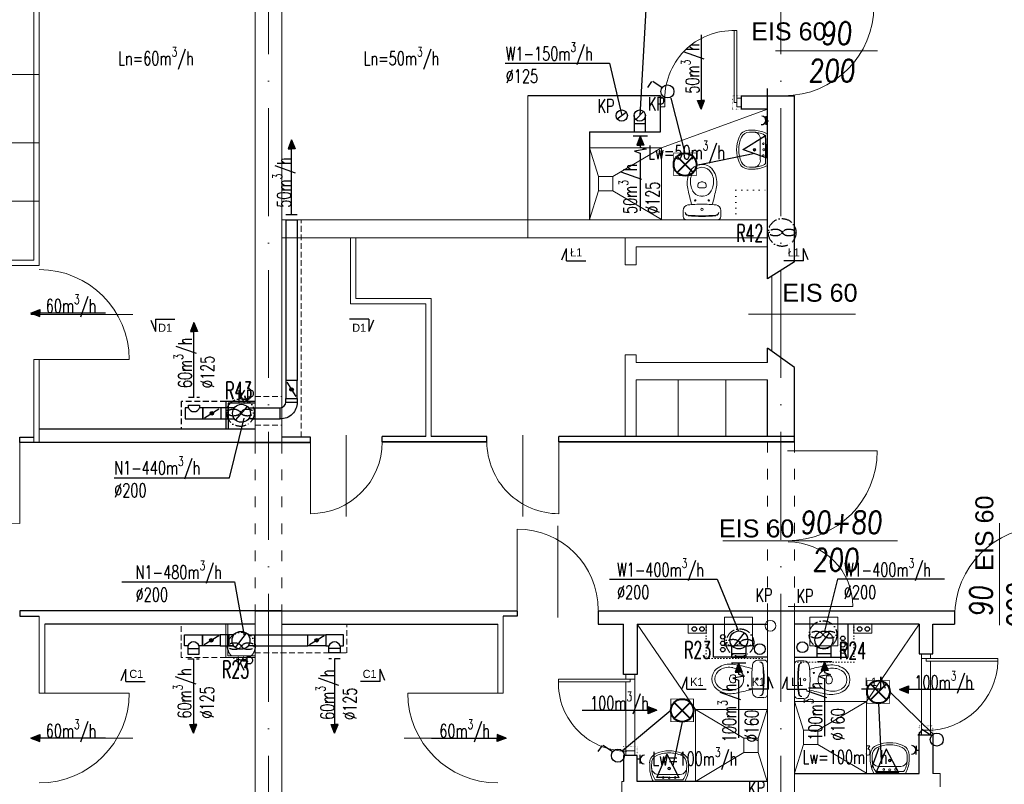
# Model space of a CAD drawing. Header units: millimetres. Extents: x -6513 to 30474, y -6915 to 65597.
# Tile 140 of 256: x -1358 to -263, y 16521 to 17371. Entities that reach past the tile are written whole.
import ezdxf
from ezdxf.enums import TextEntityAlignment as Align

# ---------------------------------------------------------------- set-up
doc = ezdxf.new("R2010")
doc.units = ezdxf.units.MM
for name, pattern in [('ACAD_ISO03W100', [30, 12, -18]), ('ACAD_ISO10W100', [18, 12, -3, 0, -3]), ('DASHED', [19.05, 12.7, -6.35]), ('DOT', [6.35, 0, -6.35])]:
    doc.linetypes.add(name, pattern=pattern)
doc.layers.get('0').update_dxf_attribs({"color": 8})
for name, color, linetype in [('A200_General07', 8, 'Continuous'), ('A200_General08', 8, 'Continuous'), ('A270_text04', 8, 'Continuous'), ('A_obudowy', 8, 'Continuous'), ('DB_inst_pomocn', 8, 'Continuous'), ('DB_WM_nawiew-opis', 8, 'Continuous')]:
    doc.layers.add(name, color=color, linetype=linetype)
for name, color, linetype, lineweight in [('A_cienka', 8, 'Continuous', 5), ('A_linia przekroj', 8, 'Continuous', 25), ('A_opisy', 8, 'Continuous', 13), ('A_osie', 8, 'ACAD_ISO10W100', 5), ('A_przerywana', 8, 'ACAD_ISO03W100', 5), ('A_widok', 8, 'Continuous', 13), ('cieńkie', 8, 'Continuous', 9), ('DB-WM-nawiew-opis', 8, 'Continuous', 25), ('DB-WM-nawiew-opis-odnośnik', 8, 'Continuous', 30), ('DB-WM-wywiew-opis', 8, 'Continuous', 25), ('DB-WM-wywiew-opis-odnośnik', 8, 'Continuous', 30), ('DB_WM_nawiew', 8, 'Continuous', 30), ('DB_WM_wywiew', 8, 'Continuous', 30), ('DB_WM_ścianka nowa', 8, 'Continuous', 25), ('E_gniazda wtykowe', 1, 'Continuous', 30), ('E_oświetlenie', 1, 'Continuous', 30), ('E_technologia', 1, 'ACAD_ISO10W100', 30), ('noew ściany archwig', 8, 'Continuous', 9), ('snitarne archwig nowe', 8, 'Continuous', 9), ('Stolarka ARCHWIG', 8, 'Continuous', 5), ('widokowe ARCHWIG', 8, 'Continuous', 5), ('wyburzenia', 8, 'DOT', 20), ('Ściany ARCHWIG', 8, 'Continuous', 30)]:
    doc.layers.add(name, color=color, linetype=linetype, lineweight=lineweight)
doc.styles.add('BRH', font='txt')
doc.styles.add('ROMANSS', font='romans.shx', dxfattribs={"width": 0.8, "oblique": 5})
doc.styles.add('SIMPLEXD', font='SIMPLEX.SHX', dxfattribs={"width": 0.6})
doc.styles.get("Standard").update_dxf_attribs({"font": 'txt.shx', "width": 0.9})
doc.styles.add('tabelka', font='ARIAL.TTF')

# ---------------------------------------------------------------- blocks, each defined once
blk = doc.blocks.new('drzwi schem')
at = {"color": 252}
blk.add_line((0, 0), (0, 1), dxfattribs=at)
at = {"color": 252, "ltscale": 10}
blk.add_line((0.5, -0.093), (0.5, 1.04), dxfattribs=at)
at = {"color": 252}
blk.add_arc((0, 0), 1, 0, 90, dxfattribs=at)
blk = doc.blocks.new('klop oli 2')
at = {"layer": 'snitarne archwig nowe', "color": 252}
for p, q in [((0, 17.2), (0, 0)), ((3.8, 20.9), (10.5, 20.9)), ((0, -17.2), (0, 0)), ((3.8, 0), (3.8, 1)), ((3.8, 0), (3.8, -1)), ((38.9, 4.5), (37, 4.5)), ((38.9, -4.5), (37, -4.5)), ((3.8, -20.9), (10.5, -20.9))]:
    blk.add_line(p, q, dxfattribs=at)
for centre, radius in [((11.5, 0), 1.27), ((11.5, 0), 1.27), ((21.6, 7.5), 0.706), ((21.6, -7.5), 0.706)]:
    blk.add_circle(centre, radius, dxfattribs=at)
for centre, radius, start, end in [((3.8, 17.2), 3.76, 90, 180), ((144.9, 0), 141.2, 173.7281, 180), ((144.9, 0), 140.5, 173.6694, 180), ((8.4, 15), 3.76, 90, 173.7281), ((9, 15.1), 3.76, 100.2428, 173.7859), ((10.5, 14.9), 6.02, 6.7931, 90), ((-114.7, 0), 132.1, 0, 6.7931), ((80, -215.2), 235.3, 101.5744, 105.544), ((43.1, -10.6), 23.5, 101.6195, 117.4027), ((44.8, -39.8), 56.5, 94.3794, 102.2907), ((42.4, -7.4), 20.3, 60.8839, 101.6195), ((41.4, -8), 24.5, 51.2869, 92.3028), ((46.6, 0), 15.1, 0, 47.5638), ((144.9, 0), 141.2, 180, 186.2719), ((144.9, 0), 140.5, 180, 186.3306), ((-114.7, 0), 132.1, 353.2069, 0), ((43.3, 0), 16.9, 173.7581, 180), ((43.3, 0), 16.9, 180, 186.2419), ((37.3, 0.7), 10.9, 117.4027, 173.7581), ((63.6, 0), 28.2, 173.3508, 180), ((63.6, 0), 28.2, 180, 186.6492), ((37, 3.1), 1.41, 90, 173.3508), ((38.9, 1.7), 2.82, 36.8699, 90), ((36.6, 0), 5.65, 0, 36.8699), ((36.6, 0), 5.65, 323.1301, 0), ((46.6, 0), 11.8, 0, 60.8839), ((46.6, 0), 11.8, 299.1161, 0), ((46.6, 0), 15.1, 312.4362, 0), ((37.3, -0.7), 10.9, 186.2419, 242.5973), ((43.1, 10.6), 23.5, 242.5973, 258.3805), ((37, -3.1), 1.41, 186.6492, 270), ((42.4, 7.4), 20.3, 258.3805, 299.1161), ((38.9, -1.7), 2.82, 270, 323.1301), ((3.8, -17.2), 3.76, 180, 270), ((8.4, -15), 3.76, 186.2719, 270), ((9, -15.1), 3.76, 186.2141, 259.7572), ((10.5, -14.9), 6.02, 270, 353.2069), ((80, 215.2), 235.3, 254.456, 258.4256), ((44.8, 39.8), 56.5, 257.7093, 265.6206), ((41.4, 8), 24.5, 267.6972, 308.7131)]:
    blk.add_arc(centre, radius, start, end, dxfattribs=at)
blk = doc.blocks.new('umywalka oli2')
at = {"layer": 'snitarne archwig nowe', "color": 252}
for p, q in [((0, 17.6), (0, 0)), ((2, 15.4), (2, 0)), ((20.9, 21.6), (13.7, 21.6)), ((0, 0), (0, -17.6)), ((2, 0), (2, -15.4)), ((7.9, 0), (7.9, 10.8)), ((7.9, -10.8), (7.9, 0)), ((13.7, -21.6), (20.9, -21.6))]:
    blk.add_line(p, q, dxfattribs=at)
for centre, radius in [((4.1, 0), 1.11), ((4.5, 6.6), 0.994), ((14.5, 0), 1.48), ((14.5, 0), 0.946), ((4.5, -6.6), 0.994)]:
    blk.add_circle(centre, radius, dxfattribs=at)
for centre, radius, start, end in [((15.6, -9.9), 31.5, 93.3155, 119.5931), ((14.2, -1.1), 20.5, 88.5847, 126.5008), ((15.3, 12), 7.48, 91.7023, 188.8292), ((17.3, -1.9), 21.5, 82.9063, 97.0937), ((20.4, 10.2), 9.2, 23.1986, 92.7468), ((20.2, 9.5), 12.2, 20.9395, 86.4287), ((-1.2, 0), 33.1, 360, 24.6987), ((-3.2, 0), 37.4, 360, 21.6896), ((-1.2, 0), 33.1, 335.3013, 0), ((-3.2, 0), 37.4, 338.3104, 0), ((15.3, -12), 7.48, 171.1708, 268.2977), ((15.6, 9.9), 31.5, 240.4069, 266.6845), ((14.2, 1.1), 20.5, 233.4992, 271.4153), ((17.3, 1.9), 21.5, 262.9063, 277.0937), ((20.4, -10.2), 9.2, 267.2532, 336.8014), ((20.2, -9.5), 12.2, 273.5713, 339.0605)]:
    blk.add_arc(centre, radius, start, end, dxfattribs=at)
blk = doc.blocks.new('A$C2355049C')
at = {"layer": 'DB-WM-nawiew-opis-odnośnik'}
h = blk.add_hatch(color=256, dxfattribs=at)
h.paths.add_polyline_path([(0, -9.8), (3.9, -9.8), (0, 0)])
h.paths.add_polyline_path([(0, 0), (-3.9, -9.8), (0, -9.8)])
at = {"layer": 'DB-WM-nawiew-opis-odnośnik', "flags": 128}
for points in [[(0, 0), (-3.9, -9.8), (0, -9.8)], [(0, -82.9), (0, 0)], [(0, 0), (3.9, -9.8), (0, -9.8)]]:
    blk.add_lwpolyline(points, dxfattribs=at)
blk = doc.blocks.new('A$C620C4C60')
at = {"layer": 'DB-WM-wywiew-opis-odnośnik'}
h = blk.add_hatch(color=256, dxfattribs=at)
h.paths.add_polyline_path([(0, 0), (9.8, 3.9), (9.8, 0)])
h.paths.add_polyline_path([(9.8, 0), (9.8, -3.9), (0, 0)])
at = {"layer": 'DB-WM-wywiew-opis-odnośnik', "flags": 128}
for points in [[(0, 0), (9.8, 3.9), (9.8, 0)], [(0, 0), (12.1, 0)], [(0, 0), (9.8, -3.9), (9.8, 0)], [(12.1, 0), (14.4, -6.5), (16.6, 6.4), (18.9, 0)], [(18.9, 0), (82.9, 0)]]:
    blk.add_lwpolyline(points, dxfattribs=at)
blk = doc.blocks.new('Sect Mk right')
at = {"layer": 'A200_General07', "color": 1}
for p, q in [((0.29, 7.48), (3.92, 6.01)), ((0, 6.01), (0, -0.21)), ((0, 6.01), (3.92, 6.01))]:
    blk.add_line(p, q, dxfattribs=at)
at = {"layer": 'A270_text04', "color": 0, "style": 'BRH'}
blk.add_attdef('-', text='', height=4.51, dxfattribs=at).set_placement((1.77, 1.49), align=Align.MIDDLE)
blk = doc.blocks.new('gw1')
at = {"layer": 'E_gniazda wtykowe'}
for p, q in [((99083.8, 55833.1), (99083.8, 55845.4)), ((99083.8, 55839.3), (99080.1, 55839.3))]:
    blk.add_line(p, q, dxfattribs=at)
blk.add_arc((99089.8, 55839), 6.04, 87.7958, 267.7958, dxfattribs=at)
blk = doc.blocks.new('raster')
at = {"layer": 'E_oświetlenie', "lineweight": 40}
for p, q in [((-21.2, 21.2), (21.2, -21.2)), ((21.2, 21.2), (-21.2, -21.2))]:
    blk.add_line(p, q, dxfattribs=at)
at = {"layer": 'E_oświetlenie', "const_width": 2}
blk.add_lwpolyline([(-30, -30), (30, -30), (30, 30), (-30, 30)], close=True, dxfattribs=at)
at = {"layer": 'E_oświetlenie', "lineweight": 40}
blk.add_circle((0, 0), 30, dxfattribs=at)

msp = doc.modelspace()

# ---------------------------------------------------------------- hatches: boundary and pattern name
at = {"layer": 'DB_WM_nawiew'}
h = msp.add_hatch(color=256, dxfattribs=at)
edge = h.paths.add_edge_path()
edge.add_arc((-1055.814, 16959.771), 2, 0, 360)
h = msp.add_hatch(color=256, dxfattribs=at)
edge = h.paths.add_edge_path()
edge.add_arc((-1144.512, 16933.271), 2, 0, 360)
h = msp.add_hatch(color=256, dxfattribs=at)
edge = h.paths.add_edge_path()
edge.add_arc((-1145.052, 16680.699), 2, 0, 360)
h = msp.add_hatch(color=256, dxfattribs=at)
edge = h.paths.add_edge_path()
edge.add_arc((-1027.841, 16680.699), 2, 0, 360)

# ---------------------------------------------------------------- linework, layer by layer
at = {"layer": 'A_cienka'}
for p, q in [((-1336.446, 17310.329), (-1386.446, 17310.329)), ((-1336.446, 17234.248), (-1386.446, 17234.248)), ((-1336.446, 17169.439), (-1386.446, 17169.439)), ((-521.446, 17002.107), (-521.446, 17085.918))]:
    msp.add_line(p, q, dxfattribs=at)
at = {"layer": 'A_cienka', "ltscale": 10}
for p, q in [((-547.516, 17043.48), (-428.507, 17043.48)), ((-503.449, 16718.323), (-431.449, 16718.323))]:
    msp.add_line(p, q, dxfattribs=at)
at = {"layer": 'A_linia przekroj'}
for p, q in [((-526.446, 17082.721), (-526.446, 17294.577)), ((-496.446, 17101.904), (-496.446, 17286.577)), ((-496.446, 17101.904), (-496.446, 17286.577)), ((-496.446, 17223.347), (-496.446, 17262.31)), ((-526.446, 17082.721), (-526.446, 17148.577)), ((-496.446, 17101.904), (-496.446, 17128.577)), ((-496.446, 17101.904), (-526.446, 17082.721)), ((-526.446, 16989.673), (-526.446, 17005.667)), ((-496.446, 16984.31), (-526.446, 17005.667)), ((-496.446, 16901.577), (-496.446, 16984.31)), ((-496.446, 16901.577), (-496.446, 16984.31)), ((-526.446, 16907.577), (-526.446, 16970.673)), ((-1096.446, 16915.734), (-1336.446, 16915.734)), ((-1358.232, 16900.734), (-1358.232, 16906.734)), ((-1358.232, 16906.734), (-1342.446, 16906.734)), ((-1034.867, 16906.734), (-1066.446, 16906.734)), ((-1034.867, 16900.734), (-1034.867, 16906.734)), ((-906.502, 16907.577), (-954.867, 16907.577)), ((-954.867, 16901.577), (-954.867, 16907.577)), ((-954.867, 16901.577), (-838.492, 16901.577)), ((-838.492, 16901.577), (-954.867, 16901.577)), ((-838.492, 16907.577), (-900.502, 16907.577)), ((-838.492, 16901.577), (-838.492, 16907.577)), ((-838.492, 16901.577), (-838.492, 16907.577)), ((-496.446, 16907.577), (-758.492, 16907.577)), ((-758.492, 16901.577), (-758.492, 16907.577)), ((-758.492, 16901.577), (-496.446, 16901.577)), ((-496.446, 16901.577), (-758.492, 16901.577)), ((-1066.446, 16900.734), (-1358.232, 16900.734)), ((-1114.867, 16900.734), (-1034.867, 16900.734)), ((-1034.867, 16900.734), (-1088.446, 16900.734)), ((-1066.446, 16713.577), (-1358.232, 16713.577)), ((-1358.232, 16713.577), (-1358.232, 16707.577)), ((-1358.232, 16707.577), (-1336.446, 16707.577)), ((-1096.446, 16713.577), (-804.661, 16713.577)), ((-804.661, 16707.577), (-820.446, 16707.577)), ((-804.661, 16713.577), (-804.661, 16707.577)), ((-714.661, 16713.577), (-496.446, 16713.577)), ((-714.661, 16713.577), (-714.661, 16698.577)), ((-496.446, 16713.577), (-318.232, 16713.577)), ((-318.232, 16713.577), (-318.232, 16698.577)), ((-1096.446, 16698.577), (-1330.446, 16698.577)), ((-1066.446, 16698.577), (-826.446, 16698.577)), ((-714.661, 16698.577), (-686.446, 16698.577)), ((-342.446, 16698.577), (-318.232, 16698.577))]:
    msp.add_line(p, q, dxfattribs=at)
at = {"layer": 'A_obudowy', "linetype": 'DASHED', "ltscale": 0.5}
for p, q in [((-1178.752, 16946.501), (-1178.752, 16915.734)), ((-1128.946, 16946.571), (-1178.212, 16946.571))]:
    msp.add_line(p, q, dxfattribs=at)
at = {"layer": 'A_obudowy', "linetype": 'ByBlock'}
for p, q in [((-1096.446, 16946.571), (-1128.946, 16946.571)), ((-1128.946, 16946.571), (-1128.946, 16915.734)), ((-1096.446, 16944.571), (-1126.446, 16944.571)), ((-1126.446, 16944.571), (-1126.446, 16915.734))]:
    msp.add_line(p, q, dxfattribs=at)
at = {"layer": 'A_osie', "ltscale": 10}
for p, q in [((-1081.446, 16072.134), (-1081.446, 17824.193)), ((-511.446, 16072.134), (-511.446, 17824.193)), ((-511.446, 16072.134), (-511.446, 17824.193))]:
    msp.add_line(p, q, dxfattribs=at)
at = {"layer": 'A_przerywana', "linetype": 'DASHED', "ltscale": 0.5}
for p, q in [((-1045.202, 16906.734), (-1045.202, 17148.577)), ((-1096.446, 16951.934), (-1066.446, 16951.934)), ((-1096.446, 16919.934), (-1066.446, 16919.934)), ((-1178.768, 16661.506), (-1178.768, 16698.506)), ((-994.169, 16666.664), (-994.169, 16698.506)), ((-1129.014, 16661.506), (-1178.768, 16661.506)), ((-1096.514, 16666.664), (-994.169, 16666.664))]:
    msp.add_line(p, q, dxfattribs=at)
at = {"layer": 'A_przerywana'}
for p, q in [((-526.446, 16901.577), (-526.446, 16713.577)), ((-496.446, 16901.577), (-496.446, 16713.577)), ((-1096.446, 16900.734), (-1096.446, 16712.734)), ((-1066.446, 16900.734), (-1066.446, 16712.734))]:
    msp.add_line(p, q, dxfattribs=at)
at = {"layer": 'A_przerywana', "color": 252}
for p, q in [((-526.446, 16901.577), (-526.446, 16713.577)), ((-526.446, 16901.577), (-526.446, 16713.577)), ((-496.446, 16901.577), (-496.446, 16713.577)), ((-496.446, 16901.577), (-496.446, 16713.577)), ((-1096.446, 16900.734), (-1096.446, 16712.734)), ((-1096.446, 16900.734), (-1096.446, 16712.734)), ((-1066.446, 16900.734), (-1066.446, 16712.734)), ((-1066.446, 16900.734), (-1066.446, 16712.734))]:
    msp.add_line(p, q, dxfattribs=at)
at = {"layer": 'A_przerywana', "linetype": 'ByBlock'}
for p, q in [((-1129.014, 16661.506), (-1129.014, 16698.506)), ((-1126.514, 16663.506), (-1126.514, 16698.506)), ((-1096.514, 16661.506), (-1129.014, 16661.506)), ((-1096.514, 16663.506), (-1126.514, 16663.506))]:
    msp.add_line(p, q, dxfattribs=at)
at = {"layer": 'A_widok', "ltscale": 5}
for p, q in [((-1096.446, 16901.577), (-1096.446, 17527.577)), ((-1066.446, 16901.577), (-1066.446, 17527.577)), ((-1342.446, 17502.734), (-1342.446, 17103.734)), ((-1336.446, 17502.734), (-1336.446, 17097.734)), ((-792.869, 17286.577), (-792.869, 17128.577)), ((-526.446, 17148.577), (-1066.446, 17148.577)), ((-526.446, 17128.577), (-1066.446, 17128.577)), ((-954.109, 17128.577), (-990.348, 17128.577)), ((-990.348, 17128.577), (-990.348, 17055.095)), ((-984.348, 17128.577), (-984.348, 17061.095)), ((-684.537, 17128.577), (-684.537, 17098.508)), ((-684.537, 17118.586), (-684.537, 17098.508)), ((-672.537, 17118.586), (-526.446, 17118.586)), ((-672.537, 17118.586), (-672.537, 17098.508)), ((-1342.446, 17103.734), (-1380.446, 17103.734)), ((-672.537, 17098.508), (-684.537, 17098.508)), ((-1336.446, 17097.734), (-1394.353, 17097.734)), ((-990.348, 17055.095), (-906.502, 17055.095)), ((-984.348, 17061.095), (-900.502, 17061.095)), ((-906.502, 17055.095), (-906.502, 16907.577)), ((-900.502, 17061.095), (-900.502, 16907.577)), ((-1342.446, 16900.734), (-1342.446, 16993.15)), ((-1342.446, 16993.15), (-1336.446, 16993.15)), ((-1336.446, 16900.734), (-1336.446, 16993.15)), ((-684.537, 16998.508), (-684.537, 16970.673)), ((-684.537, 16998.508), (-684.537, 16907.577)), ((-672.537, 16998.508), (-684.537, 16998.508)), ((-672.537, 16998.508), (-684.537, 16998.508)), ((-672.537, 16998.508), (-672.537, 16989.673)), ((-672.537, 16989.673), (-526.446, 16989.673)), ((-672.537, 16970.673), (-526.446, 16970.673)), ((-672.537, 16970.673), (-672.537, 16907.577)), ((-625.66, 16970.673), (-625.66, 16907.577)), ((-572.552, 16970.673), (-572.552, 16907.577)), ((-504.161, 16891.484), (-404.161, 16891.484)), ((-575.984, 16791.29), (-381.721, 16791.29)), ((-1336.446, 16707.577), (-1336.446, 16622.003)), ((-1096.446, 16593.577), (-1096.446, 16712.734)), ((-1066.446, 16593.577), (-1066.446, 16712.734)), ((-820.446, 16707.577), (-820.446, 16622.003)), ((-526.446, 16087.577), (-526.446, 16713.577)), ((-496.446, 16087.577), (-496.446, 16713.577)), ((-1330.446, 16698.577), (-1330.446, 16622.003)), ((-826.446, 16698.577), (-826.446, 16622.003)), ((-1336.446, 16622.003), (-1330.446, 16622.003)), ((-826.446, 16622.003), (-820.446, 16622.003)), ((-1096.446, 16087.577), (-1096.446, 16593.577)), ((-1066.446, 16087.577), (-1066.446, 16593.577)), ((-342.446, 16532.577), (-334.353, 16532.577)), ((-334.353, 16532.577), (-334.353, 16517.577)), ((-688.54, 16523.577), (-688.54, 16511.419)), ((-688.54, 16523.577), (-686.446, 16523.577))]:
    msp.add_line(p, q, dxfattribs=at)
for centre, radius, start, end in [((-504.161, 16891.484), 100, 270, 0), ((-503.449, 16718.323), 72, 0, 90)]:
    msp.add_arc(centre, radius, start, end, dxfattribs=at)
at = {"layer": 'cieńkie'}
for p, q in [((-574.071, 16706.577), (-574.071, 16692.577)), ((-560.071, 16706.577), (-574.071, 16706.577)), ((-574.071, 16674.577), (-574.071, 16706.577)), ((-574.071, 16706.577), (-543.071, 16706.577)), ((-543.071, 16706.577), (-543.071, 16674.577)), ((-543.071, 16704.077), (-543.071, 16677.077)), ((-479.081, 16706.577), (-479.081, 16674.577)), ((-448.081, 16706.577), (-479.081, 16706.577)), ((-479.081, 16704.077), (-479.081, 16677.077)), ((-462.081, 16706.577), (-448.081, 16706.577)), ((-448.081, 16706.577), (-448.081, 16692.577)), ((-448.081, 16674.577), (-448.081, 16706.577)), ((-574.071, 16688.577), (-574.071, 16674.577)), ((-448.081, 16688.577), (-448.081, 16674.577)), ((-543.071, 16674.577), (-574.071, 16674.577)), ((-574.071, 16674.577), (-560.071, 16674.577)), ((-479.081, 16674.577), (-448.081, 16674.577)), ((-448.081, 16674.577), (-462.081, 16674.577))]:
    msp.add_line(p, q, dxfattribs=at)
msp.add_circle((-523.114, 16696.874), 6, dxfattribs=at)
at = {"layer": 'DB-WM-nawiew-opis'}
for points in [[(-1253.112, 16861.429), (-1124.908, 16861.429), (-1108.446, 16927.734)], [(-1244.728, 16745.642), (-1119.295, 16745.642), (-1108.446, 16685.734)]]:
    msp.add_lwpolyline(points, dxfattribs=at)
at = {"layer": 'DB-WM-wywiew-opis'}
for points in [[(-556.181, 17409.145), (-660.122, 17409.145), (-668.446, 17264.577)], [(-818.132, 17322.719), (-702.106, 17322.719), (-688.446, 17264.577)], [(-702.164, 16748.829), (-582.387, 16748.829), (-558.571, 16690.949)], [(-329.524, 16748.829), (-448.53, 16748.829), (-462.926, 16690.949)]]:
    msp.add_lwpolyline(points, dxfattribs=at)
at = {"layer": 'DB_inst_pomocn'}
for centre, radius in [((-576.119, 16684.533), 2.5), ((-442.539, 16682.858), 2.5), ((-576.119, 16677.362), 2.5), ((-576.119, 16670.306), 2.5), ((-534.957, 16670.959), 6), ((-487.547, 16672.99), 6), ((-442.539, 16675.687), 2.5), ((-442.539, 16668.631), 2.5)]:
    msp.add_circle(centre, radius, dxfattribs=at)
at = {"layer": 'DB_WM_nawiew'}
for points in [[(-1062.064, 17154.473), (-1049.564, 17154.473)], [(-1062.064, 17148.577), (-1049.564, 17148.577)], [(-1062.064, 17148.577), (-1062.064, 16969.771)], [(-1049.564, 17148.577), (-1049.564, 16969.771)], [(-1049.564, 16949.771), (-1049.564, 16969.771), (-1062.064, 16969.771), (-1062.064, 16949.771)], [(-1060.957, 16967.999), (-1050.881, 16951.878)], [(-1062.064, 16945.771), (-1062.064, 16949.771), (-1049.564, 16949.771), (-1049.564, 16945.771)], [(-1174.212, 16927.021), (-1154.512, 16927.021), (-1154.512, 16939.521), (-1158.112, 16939.521)], [(-1170.612, 16939.521), (-1174.212, 16939.521), (-1174.212, 16927.021)], [(-1170.612, 16939.521), (-1170.612, 16942.271), (-1158.112, 16942.271), (-1158.112, 16939.521)], [(-1134.512, 16939.521), (-1154.512, 16939.521), (-1154.512, 16927.021), (-1134.512, 16927.021)], [(-1152.741, 16928.128), (-1136.62, 16938.203)], [(-1124.512, 16939.521), (-1134.512, 16939.521), (-1134.512, 16927.021), (-1124.512, 16927.021)], [(-1119.319, 16939.521), (-1126.512, 16939.521), (-1126.512, 16927.021), (-1119.319, 16927.021)], [(-1118.15, 16925.791), (-1104.874, 16940.75)], [(-1103.706, 16939.521), (-1096.512, 16939.521), (-1096.512, 16927.021), (-1103.706, 16927.021)], [(-1098.512, 16939.521), (-1068.314, 16939.521)], [(-1098.512, 16927.021), (-1068.314, 16927.021)], [(-1174.752, 16686.949), (-1155.052, 16686.949), (-1155.052, 16674.449), (-1158.652, 16674.449)], [(-1171.152, 16674.449), (-1174.752, 16674.449), (-1174.752, 16686.949)], [(-1135.052, 16674.449), (-1155.052, 16674.449), (-1155.052, 16686.949), (-1135.052, 16686.949)], [(-1136.823, 16685.842), (-1152.944, 16675.767)], [(-1125.052, 16686.949), (-1135.052, 16686.949), (-1135.052, 16674.449), (-1125.052, 16674.449)], [(-1119.858, 16686.949), (-1127.052, 16686.949), (-1127.052, 16674.449), (-1119.858, 16674.449)], [(-1119.858, 16674.449), (-1125.052, 16674.449), (-1125.052, 16686.949)], [(-1118.294, 16672.887), (-1105.81, 16688.512)], [(-1104.246, 16686.949), (-1097.052, 16686.949), (-1097.052, 16674.449), (-1104.246, 16674.449)], [(-1099.052, 16686.949), (-1037.841, 16686.949)], [(-1017.841, 16674.449), (-1037.841, 16674.449), (-1037.841, 16686.949), (-1017.841, 16686.949)], [(-1019.612, 16685.842), (-1035.733, 16675.767)], [(-998.141, 16686.949), (-1017.841, 16686.949), (-1017.841, 16674.449), (-1014.241, 16674.449)], [(-1001.741, 16674.449), (-998.141, 16674.449), (-998.141, 16686.949)], [(-1171.152, 16674.449), (-1171.152, 16671.699), (-1158.652, 16671.699), (-1158.652, 16674.449)], [(-1171.152, 16671.699), (-1171.152, 16665.208), (-1158.652, 16665.208), (-1158.652, 16671.699)], [(-1099.052, 16674.449), (-1037.841, 16674.449)], [(-1001.741, 16674.449), (-1001.741, 16671.699), (-1014.241, 16671.699), (-1014.241, 16674.449)], [(-1001.741, 16671.699), (-1001.741, 16666.664), (-1014.241, 16666.664), (-1014.241, 16671.699)]]:
    msp.add_lwpolyline(points, dxfattribs=at)
at = {"layer": 'DB_WM_nawiew', "linetype": 'DASHED', "ltscale": 0.5}
for points in [[(-1170.612, 16951.271), (-1158.112, 16951.271)], [(-1171.152, 16660.208), (-1158.652, 16660.208)], [(-1001.741, 16660.208), (-1014.241, 16660.208)]]:
    msp.add_lwpolyline(points, dxfattribs=at)
at = {"layer": 'DB_WM_nawiew'}
msp.add_lwpolyline([(-1068.314, 16939.521, 0.38626182), (-1062.064, 16945.771), (-1049.564, 16945.771, -0.42353081), (-1068.314, 16927.021), (-1068.314, 16939.521)], format="xyb", dxfattribs=at)
for centre in [(-1055.814, 16959.771), (-1144.512, 16933.271), (-1145.052, 16680.699), (-1027.841, 16680.699)]:
    msp.add_circle(centre, 2, dxfattribs=at)
at = {"layer": 'DB_WM_nawiew', "color": 1}
msp.add_circle((-1111.512, 16933.271), 10, dxfattribs=at)
at = {"layer": 'DB_WM_nawiew'}
for centre, start, end in [((-1164.362, 16941.751), 199.636833, 340.363167), ((-1164.902, 16672.219), 19.636833, 160.363167), ((-1007.991, 16672.219), 19.636833, 160.363167)]:
    msp.add_arc(centre, 6.636, start, end, dxfattribs=at)
at = {"layer": 'DB_WM_wywiew'}
for points in [[(-693.487, 17260.882), (-683.406, 17268.272)], [(-674.696, 17264.577), (-674.696, 17255.577), (-662.196, 17255.577), (-662.196, 17264.577)], [(-672.691, 17259.989), (-664.202, 17269.164)], [(-674.696, 17255.577), (-674.696, 17246.577), (-662.196, 17246.577), (-662.196, 17255.577)], [(-659.964, 17241.577), (-675.964, 17241.577)], [(-564.378, 16673.192), (-552.076, 16688.961)], [(-469.732, 16673.064), (-457.43, 16688.833)], [(-566.227, 16675.077), (-566.227, 16666.077), (-550.227, 16666.077), (-550.227, 16675.077)], [(-566.227, 16673.105), (-566.227, 16662.077), (-550.227, 16662.077), (-550.227, 16673.105)], [(-471.581, 16674.949), (-471.581, 16665.949), (-455.581, 16665.949), (-455.581, 16674.949)], [(-471.581, 16673.105), (-471.581, 16661.949), (-455.581, 16661.949), (-455.581, 16673.105)], [(-550.444, 16655.105), (-566.444, 16655.105)], [(-454.798, 16656.949), (-470.798, 16656.949)]]:
    msp.add_lwpolyline(points, dxfattribs=at)
at = {"layer": 'DB_WM_wywiew', "color": 1}
for centre, radius in [((-688.446, 17264.577), 6.25), ((-668.446, 17264.577), 6.25), ((-558.227, 16681.077), 10), ((-463.581, 16680.949), 10)]:
    msp.add_circle(centre, radius, dxfattribs=at)
at = {"layer": 'DB_WM_wywiew', "color": 240}
for centre in [(-1111.512, 16933.271), (-1112.052, 16680.699)]:
    msp.add_circle(centre, 10, dxfattribs=at)
at = {"layer": 'DB_WM_ścianka nowa'}
for points in [[(-526.446, 16662.077), (-586.446, 16662.077), (-586.446, 16698.612)], [(-496.446, 16661.949), (-436.446, 16661.949), (-436.446, 16698.612)]]:
    msp.add_lwpolyline(points, dxfattribs=at)
at = {"layer": 'E_oświetlenie'}
for p, q in [((-655.258, 17302.618), (-659.959, 17295.842)), ((-643.573, 17295.478), (-653.865, 17302.618)), ((-618.084, 17222.766), (-633.446, 17284.077)), ((-553.588, 17226.839), (-528.593, 17242.245)), ((-527.138, 17217.502), (-528.593, 17242.245)), ((-540.363, 17222.17), (-605.286, 17208.945)), ((-553.588, 17226.839), (-527.138, 17217.502)), ((-390.405, 16623.306), (-341.938, 16576.423)), ((-403.005, 16610.706), (-399.879, 16546.781)), ((-633.884, 16602.721), (-687.716, 16557.605)), ((-621.284, 16590.121), (-631.613, 16541.148)), ((-354.28, 16581.588), (-358.981, 16574.812)), ((-343.988, 16574.448), (-354.28, 16581.588)), ((-710.383, 16563.648), (-715.084, 16556.872)), ((-698.698, 16556.508), (-708.99, 16563.648)), ((-638.383, 16554.174), (-649.626, 16528.477)), ((-638.383, 16554.174), (-624.842, 16528.121)), ((-394.257, 16559.629), (-405.5, 16533.932)), ((-394.257, 16559.629), (-380.717, 16533.577)), ((-649.626, 16528.477), (-624.842, 16528.121)), ((-405.5, 16533.932), (-380.717, 16533.577))]:
    msp.add_line(p, q, dxfattribs=at)
at = {"layer": 'E_oświetlenie', "const_width": 1.05}
for points in [[(-528.593, 17242.245), (-553.588, 17226.839), (-527.138, 17217.502)], [(-624.842, 16528.121), (-638.383, 16554.174), (-649.626, 16528.477)], [(-380.717, 16533.577), (-394.257, 16559.629), (-405.5, 16533.932)]]:
    msp.add_lwpolyline(points, close=True, dxfattribs=at)
at = {"layer": 'E_oświetlenie'}
for centre in [(-637.614, 17291.344), (-338.029, 16570.314), (-692.739, 16552.374)]:
    msp.add_circle(centre, 7.252, dxfattribs=at)
at = {"layer": 'E_technologia'}
for p, q in [((-511.257, 17135.838), (-508.852, 17133.059)), ((-508.852, 17135.838), (-511.257, 17133.059)), ((-1113.81, 16935.529), (-1111.406, 16932.75)), ((-1111.406, 16935.529), (-1113.81, 16932.75)), ((-465.743, 16688.357), (-463.339, 16685.578)), ((-463.339, 16688.357), (-465.743, 16685.578)), ((-1112.835, 16675.575), (-1110.431, 16672.795)), ((-1110.431, 16675.575), (-1112.835, 16672.795)), ((-558.26, 16679.386), (-555.855, 16676.607)), ((-555.855, 16679.386), (-558.26, 16676.607))]:
    msp.add_line(p, q, dxfattribs=at)
for centre in [(-510.055, 17134.449), (-1112.608, 16934.139), (-557.057, 16677.997), (-464.541, 16686.967), (-1111.633, 16674.185)]:
    msp.add_circle(centre, 15.427, dxfattribs=at)
for centre, start_param, end_param in [((-517.681, 17134.449), 3.54986568, 9.01650493), ((-502.428, 17134.449), 0.40827303, 5.87491228), ((-1120.235, 16934.139), 3.54986568, 9.01650493), ((-1104.981, 16934.139), 0.40827303, 5.87491228), ((-472.168, 16686.967), 3.54986568, 9.01650493), ((-456.914, 16686.967), 0.40827303, 5.87491228), ((-1119.26, 16674.185), 3.54986568, 9.01650493), ((-1104.006, 16674.185), 0.40827303, 5.87491228), ((-564.684, 16677.997), 3.54986568, 9.01650493), ((-549.43, 16677.997), 0.40827303, 5.87491228)]:
    msp.add_ellipse(centre, major_axis=(-7, 0), ratio=0.5, start_param=start_param, end_param=end_param, dxfattribs=at)
at = {"layer": 'snitarne archwig nowe'}
msp.add_line((-606.603, 16603.733), (-671.446, 16698.577), dxfattribs=at)
for points in [[(-644.29, 17228.733), (-526.446, 17271.577)], [(-724.446, 17228.733), (-644.29, 17228.733), (-644.29, 17148.577)], [(-714.29, 17196.733), (-724.29, 17228.733)], [(-698.29, 17196.733), (-644.29, 17228.733)], [(-714.29, 17180.733), (-724.29, 17148.733)], [(-698.29, 17180.733), (-644.29, 17148.733)], [(-416.29, 16612.733), (-357.446, 16698.577)], [(-496.446, 16612.733), (-416.29, 16612.733), (-416.29, 16532.577)], [(-486.29, 16580.733), (-496.29, 16612.733)], [(-470.29, 16580.733), (-416.29, 16612.733)], [(-606.603, 16523.577), (-606.603, 16603.733), (-526.446, 16603.733)], [(-552.603, 16571.733), (-606.603, 16603.733)], [(-536.603, 16571.733), (-526.603, 16603.733)], [(-486.29, 16564.733), (-496.29, 16532.733)], [(-470.29, 16564.733), (-416.29, 16532.733)], [(-552.603, 16555.733), (-606.603, 16523.733)], [(-536.603, 16555.733), (-526.603, 16523.733)]]:
    msp.add_lwpolyline(points, dxfattribs=at)
for points in [[(-714.29, 17180.733), (-698.29, 17180.733), (-698.29, 17196.733), (-714.29, 17196.733)], [(-486.29, 16564.733), (-470.29, 16564.733), (-470.29, 16580.733), (-486.29, 16580.733)], [(-536.603, 16571.733), (-552.603, 16571.733), (-552.603, 16555.733), (-536.603, 16555.733)]]:
    msp.add_lwpolyline(points, close=True, dxfattribs=at)
at = {"layer": 'Stolarka ARCHWIG'}
for p, q in [((-563.446, 17359.077), (-563.446, 17279.077)), ((-563.446, 17359.077), (-560.446, 17359.077)), ((-560.446, 17279.077), (-560.446, 17359.077)), ((-563.446, 17279.077), (-560.446, 17279.077)), ((-349.946, 16657.577), (-349.946, 16660.577)), ((-349.946, 16657.577), (-349.946, 16660.577)), ((-349.946, 16660.577), (-269.946, 16660.577)), ((-269.946, 16660.577), (-269.946, 16657.577)), ((-269.946, 16657.577), (-349.946, 16657.577)), ((-678.946, 16637.577), (-758.946, 16637.577)), ((-758.946, 16634.577), (-758.946, 16637.577)), ((-758.946, 16634.577), (-678.946, 16634.577)), ((-678.946, 16634.577), (-678.946, 16637.577))]:
    msp.add_line(p, q, dxfattribs=at)
for points in [[(-640.446, 17279.077), (-640.446, 17284.077), (-645.446, 17284.077), (-645.446, 17274.077), (-640.446, 17274.077), (-640.446, 17281.577)], [(-640.446, 17279.077), (-640.446, 17274.077), (-645.446, 17274.077), (-645.446, 17284.077), (-640.446, 17284.077), (-640.446, 17276.577)], [(-640.446, 17279.077), (-640.446, 17274.077), (-645.446, 17274.077), (-645.446, 17284.077), (-640.446, 17284.077), (-640.446, 17276.577)], [(-555.446, 17279.077), (-555.446, 17274.077), (-560.446, 17274.077), (-560.446, 17284.077), (-555.446, 17284.077), (-555.446, 17276.577)], [(-349.946, 16665.577), (-354.946, 16665.577), (-354.946, 16660.577), (-344.946, 16660.577), (-344.946, 16665.577), (-352.446, 16665.577)], [(-349.946, 16665.577), (-354.946, 16665.577), (-354.946, 16660.577), (-344.946, 16660.577), (-344.946, 16665.577), (-352.446, 16665.577)], [(-354.946, 16580.46), (-354.946, 16660.46)], [(-344.946, 16657.46), (-344.946, 16580.46)], [(-678.946, 16642.577), (-673.946, 16642.577), (-673.946, 16637.577), (-683.946, 16637.577), (-683.946, 16642.577), (-676.446, 16642.577)], [(-683.946, 16634.577), (-683.946, 16557.468)], [(-673.946, 16557.577), (-673.946, 16637.577)], [(-349.946, 16580.577), (-354.946, 16580.577), (-354.946, 16575.577), (-344.946, 16575.577), (-344.946, 16580.577), (-352.446, 16580.577)], [(-678.946, 16557.577), (-673.946, 16557.577), (-673.946, 16552.577), (-683.946, 16552.577), (-683.946, 16557.577), (-676.446, 16557.577)], [(-678.946, 16557.577), (-673.946, 16557.577), (-673.946, 16552.577), (-683.946, 16552.577), (-683.946, 16557.577), (-676.446, 16557.577)]]:
    msp.add_lwpolyline(points, dxfattribs=at)
for centre, radius, start, end in [((-564.655, 17283.22), 75.905, 87.955304, 183.129127), ((-349.292, 16659.956), 79.382, 269.527921, 358.282698), ((-683.09, 16633.369), 75.905, 177.955304, 273.129127)]:
    msp.add_arc(centre, radius, start, end, dxfattribs=at)
at = {"layer": 'widokowe ARCHWIG'}
for p, q in [((-594.446, 16698.577), (-614.446, 16698.577)), ((-614.446, 16698.577), (-614.446, 16688.577)), ((-594.446, 16688.577), (-594.446, 16698.577)), ((-410.446, 16698.577), (-430.446, 16698.577)), ((-430.446, 16698.577), (-430.446, 16688.577)), ((-410.446, 16688.577), (-410.446, 16698.577)), ((-614.446, 16688.577), (-594.446, 16688.577)), ((-430.446, 16688.577), (-410.446, 16688.577))]:
    msp.add_line(p, q, dxfattribs=at)
at = {"layer": 'wyburzenia'}
for p, q in [((-561.446, 17148.577), (-561.446, 17181.577)), ((-561.446, 17181.577), (-526.446, 17181.577))]:
    msp.add_line(p, q, dxfattribs=at)
at = {"layer": 'wyburzenia', "ltscale": 0.5}
for p, q in [((-594.446, 16698.577), (-594.446, 16660.577)), ((-430.446, 16698.577), (-430.446, 16656.577)), ((-594.446, 16660.577), (-526.446, 16660.577)), ((-430.446, 16656.577), (-496.446, 16656.577))]:
    msp.add_line(p, q, dxfattribs=at)
at = {"layer": 'wyburzenia', "ltscale": 0.2}
for points in [[(-555.446, 17286.577), (-555.446, 17271.577), (-565.446, 17271.577), (-565.446, 17286.577)], [(-357.446, 16585.577), (-342.446, 16585.577), (-342.446, 16575.577), (-357.446, 16575.577)], [(-686.446, 16562.577), (-671.446, 16562.577), (-671.446, 16552.577), (-686.446, 16552.577)]]:
    msp.add_lwpolyline(points, close=True, dxfattribs=at)
at = {"layer": 'Ściany ARCHWIG'}
for p, q in [((-645.446, 17286.577), (-792.869, 17286.577)), ((-645.446, 17271.577), (-645.446, 17286.577)), ((-645.446, 17271.577), (-645.446, 17286.577)), ((-645.446, 17271.577), (-645.446, 17286.577)), ((-555.446, 17286.577), (-496.446, 17286.577)), ((-555.446, 17271.577), (-555.446, 17286.577)), ((-645.446, 17246.577), (-645.446, 17271.577)), ((-526.446, 17271.577), (-555.446, 17271.577)), ((-724.446, 17246.577), (-645.446, 17246.577)), ((-724.446, 17246.577), (-724.446, 17148.577)), ((-686.446, 16642.577), (-686.446, 16698.577)), ((-671.446, 16698.577), (-671.446, 16642.577)), ((-671.446, 16698.577), (-526.446, 16698.577)), ((-357.446, 16698.577), (-496.446, 16698.577)), ((-357.446, 16698.577), (-357.446, 16665.577)), ((-342.446, 16665.577), (-342.446, 16698.577)), ((-357.446, 16665.577), (-342.446, 16665.577)), ((-357.446, 16665.577), (-342.446, 16665.577)), ((-357.446, 16665.577), (-342.446, 16665.577)), ((-357.446, 16665.577), (-342.446, 16665.577)), ((-671.446, 16642.577), (-686.446, 16642.577)), ((-357.446, 16575.577), (-342.446, 16575.577)), ((-357.446, 16532.577), (-357.446, 16575.577)), ((-357.446, 16575.577), (-342.446, 16575.577)), ((-342.446, 16575.577), (-342.446, 16532.577)), ((-671.446, 16552.577), (-686.446, 16552.577)), ((-686.446, 16552.577), (-686.446, 16523.577)), ((-671.446, 16552.577), (-686.446, 16552.577)), ((-671.446, 16523.577), (-671.446, 16552.577)), ((-496.446, 16532.577), (-357.446, 16532.577)), ((-526.446, 16523.577), (-671.446, 16523.577))]:
    msp.add_line(p, q, dxfattribs=at)
for centre in [(-607.794, 16693.24), (-599.277, 16693.24), (-423.794, 16693.24), (-415.277, 16693.24)]:
    msp.add_circle(centre, 2.5, dxfattribs=at)

# ---------------------------------------------------------------- block references
at = {"layer": 'A200_General08'}
ref = msp.add_blockref('Sect Mk right', (-728.987, 17102.855), dxfattribs=dict(at, xscale=3.5, yscale=3.5, zscale=3.5, rotation=90.00000000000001))
ref.add_attrib('-', 'Ł1', dxfattribs={"layer": 'A270_text04', "color": 7, "height": 9, "style": 'BRH'}).set_placement((-739.158, 17112.31), align=Align.MIDDLE)
ref = msp.add_blockref('Sect Mk right', (-507.307, 17102.855), dxfattribs=dict(at, xscale=-3.5, yscale=3.5, zscale=3.5, rotation=270))
ref.add_attrib('-', 'Ł1', dxfattribs={"layer": 'A270_text04', "color": 7, "height": 9, "style": 'BRH'}).set_placement((-497.136, 17112.31), align=Align.MIDDLE)
ref = msp.add_blockref('Sect Mk right', (-1186.244, 17037.896), dxfattribs=dict(at, xscale=-3.5, yscale=3.5, zscale=3.5, rotation=90))
ref.add_attrib('-', 'D1', dxfattribs={"layer": 'A270_text04', "color": 7, "height": 9, "style": 'BRH'}).set_placement((-1196.415, 17028.441), align=Align.MIDDLE)
ref = msp.add_blockref('Sect Mk right', (-990.733, 17037.896), dxfattribs=dict(at, xscale=3.5, yscale=3.5, zscale=3.5, rotation=270))
ref.add_attrib('-', 'D1', dxfattribs={"layer": 'A270_text04', "color": 7, "height": 9, "style": 'BRH'}).set_placement((-980.562, 17028.441), align=Align.MIDDLE)
ref = msp.add_blockref('Sect Mk right', (-1219.263, 16634.915), dxfattribs=dict(at, xscale=3.5, yscale=3.5, zscale=3.5, rotation=90))
ref.add_attrib('-', 'C1', dxfattribs={"layer": 'A270_text04', "color": 7, "height": 9, "style": 'BRH'}).set_placement((-1228.568, 16643.331), align=Align.MIDDLE)
ref = msp.add_blockref('Sect Mk right', (-978.303, 16634.915), dxfattribs=dict(at, xscale=-3.5, yscale=3.5, zscale=3.5, rotation=270))
ref.add_attrib('-', 'C1', dxfattribs={"layer": 'A270_text04', "color": 7, "height": 9, "style": 'BRH'}).set_placement((-968.998, 16643.331), align=Align.MIDDLE)
ref = msp.add_blockref('Sect Mk right', (-595.202, 16626.242), dxfattribs=dict(at, xscale=3.5, yscale=3.5, zscale=3.5, rotation=90.00000000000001))
ref.add_attrib('-', 'K1', dxfattribs={"layer": 'A270_text04', "color": 7, "height": 9, "style": 'BRH'}).set_placement((-604.937, 16634.477), align=Align.MIDDLE)
ref = msp.add_blockref('Sect Mk right', (-546.203, 16626.242), dxfattribs=dict(at, xscale=-3.5, yscale=3.5, zscale=3.5, rotation=270))
ref.add_attrib('-', 'K1', dxfattribs={"layer": 'A270_text04', "color": 7, "height": 9, "style": 'BRH'}).set_placement((-536.467, 16634.477), align=Align.MIDDLE)
ref = msp.add_blockref('Sect Mk right', (-483.463, 16626.242), dxfattribs=dict(at, xscale=3.5, yscale=3.5, zscale=3.5, rotation=90.00000000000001))
ref.add_attrib('-', 'L1', dxfattribs={"layer": 'A270_text04', "color": 7, "height": 9, "style": 'BRH'}).set_placement((-493.198, 16634.477), align=Align.MIDDLE)
ref = msp.add_blockref('Sect Mk right', (-421.133, 16626.242), dxfattribs=dict(at, xscale=-3.5, yscale=3.5, zscale=3.5, rotation=270))
ref.add_attrib('-', 'L1', dxfattribs={"layer": 'A270_text04', "color": 7, "height": 9, "style": 'BRH'}).set_placement((-411.397, 16634.477), align=Align.MIDDLE)
at = {"layer": 'A_cienka', "yscale": 100, "zscale": 100}
for p, xscale, rotation in [((-507.997, 17386.577), 100, 270), ((-1336.446, 16993.15), -100, 270), ((-1336.446, 16622.003), 100, 270), ((-826.446, 16622.003), -100, 90)]:
    msp.add_blockref('drzwi schem', p, dxfattribs=dict(at, xscale=xscale, rotation=rotation))
at = {"layer": 'A_widok', "ltscale": 5}
for p, xscale, yscale, zscale, rotation in [((-1358.232, 16900.734), 90, 90, 90, 179.9999999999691), ((-1034.867, 16901.577), -80, 80, 80, 180), ((-758.492, 16901.577), 80, 80, 80, 180.000000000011)]:
    msp.add_blockref('drzwi schem', p, dxfattribs=dict(at, xscale=xscale, yscale=yscale, zscale=zscale, rotation=rotation))
for p, xscale, yscale, zscale in [((-804.661, 16714.419), 90, 90, 90), ((-218.232, 16706.865), -100, 100, 100)]:
    msp.add_blockref('drzwi schem', p, dxfattribs=dict(at, xscale=xscale, yscale=yscale, zscale=zscale))
at = {"layer": 'DB_WM_nawiew', "xscale": -1}
for p, rotation in [((-600.176, 17271.577), 180), ((-1007.991, 16577.272), 180), ((-649.43, 16602.984), 270), ((-817.168, 16572.003), 270)]:
    msp.add_blockref('A$C2355049C', p, dxfattribs=dict(at, rotation=rotation))
at = {"layer": 'DB_WM_nawiew'}
msp.add_blockref('A$C2355049C', (-1055.814, 17237.409), dxfattribs=at)
for p, rotation in [((-1345.725, 17044.835), 90), ((-1164.902, 16577.272), 180), ((-379.463, 16625.984), 90), ((-1345.725, 16572.003), 90)]:
    msp.add_blockref('A$C2355049C', p, dxfattribs=dict(at, rotation=rotation))
at = {"layer": 'DB_WM_nawiew', "xscale": -1}
msp.add_blockref('A$C2355049C', (-1164.362, 17034.206), dxfattribs=at)
at = {"layer": 'DB_WM_wywiew', "xscale": -1, "rotation": 90}
for p in [(-667.964, 17241.577), (-558.444, 16655.105), (-462.798, 16656.949)]:
    msp.add_blockref('A$C620C4C60', p, dxfattribs=at)
at = {"layer": 'E_oświetlenie', "zscale": 0.7874999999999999}
for p, xscale, yscale, rotation in [((78431.78, 59536.793), 0.7875000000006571, 0.7875000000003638, 178.7624398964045), ((78598.819, 58836.412), 0.7875000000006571, 0.7875000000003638, 178.7624398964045), ((-79628.074, -25729.587), 0.7875000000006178, 0.7874999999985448, 358.7624398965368)]:
    msp.add_blockref('gw1', p, dxfattribs=dict(at, xscale=xscale, yscale=yscale, rotation=rotation))
at = {"layer": 'E_oświetlenie', "lineweight": 40, "xscale": 0.4199999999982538, "yscale": 0.4200000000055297, "zscale": 0.4199999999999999, "rotation": 180}
for p in [(-618.084, 17210.166), (-403.005, 16623.306), (-621.284, 16602.721)]:
    msp.add_blockref('raster', p, dxfattribs=at)
at = {"layer": 'noew ściany archwig', "rotation": 180}
msp.add_blockref('umywalka oli2', (-526.446, 17226.577), dxfattribs=at)
at = {"layer": 'noew ściany archwig', "xscale": -1, "rotation": 270}
for p in [(-390.413, 16532.577), (-635.763, 16523.577)]:
    msp.add_blockref('umywalka oli2', p, dxfattribs=at)
at = {"layer": 'snitarne archwig nowe', "xscale": -1, "rotation": 270}
msp.add_blockref('klop oli 2', (-599.214, 17148.577), dxfattribs=at)
at = {"layer": 'snitarne archwig nowe', "xscale": -1}
msp.add_blockref('klop oli 2', (-526.446, 16637.819), dxfattribs=at)
at = {"layer": 'snitarne archwig nowe'}
msp.add_blockref('klop oli 2', (-496.446, 16636.872), dxfattribs=at)

# ---------------------------------------------------------------- texts
at = {"layer": 'A_cienka', "char_height": 25, "attachment_point": 1, "style": 'ROMANSS'}
for s, insert, width in [(' 90\\P200', (-480.992, 17368.667), 87.84218), ('90+80\\P 200', (-490.192, 16824.462), 141.48479)]:
    msp.add_mtext(s, dxfattribs=dict(at, insert=insert, width=width))
at = {"layer": 'A_cienka', "insert": (-301.299, 16693.159), "char_height": 25, "width": 87.84218, "attachment_point": 1, "rotation": 90, "style": 'ROMANSS'}
msp.add_mtext(' 90\\P200', dxfattribs=at)
at = {"layer": 'A_opisy', "char_height": 20, "width": 160.79131, "attachment_point": 1, "style": 'tabelka'}
for insert in [(-544.516, 17368.206), (-510.029, 17077.406), (-580.374, 16815.181)]:
    msp.add_mtext('EIS 60', dxfattribs=dict(at, insert=insert))
at = {"layer": 'A_opisy', "insert": (-295.13, 16757.946), "char_height": 20, "width": 160.79131, "attachment_point": 1, "rotation": 90, "style": 'tabelka'}
msp.add_mtext('EIS 60', dxfattribs=at)
at = {"layer": 'DB-WM-nawiew-opis', "char_height": 15, "width": 37.14159, "attachment_point": 1, "rotation": 90}
for s, insert in [('\\A1;{\\Fsimplex|c238;\\W0.7;50m\\H0.7x;\\S3^ ;\\H1.4286x;/h}', (-622.45, 17288.92)), ('\\A1;{\\Fsimplex|c238;\\W0.7;50m\\H0.7x;\\S3^ ;\\H1.4286x;/h}', (-1076.824, 17162.075)), ('\\A1;{\\Fsimplex|c238;\\W0.7;60m\\H0.7x;\\S3^ ;\\H1.4286x;/h\\P%%C125}', (-1186.943, 16961.304)), ('\\A1;{\\Fsimplex|c238;\\W0.7;60m\\H0.7x;\\S3^ ;\\H1.4286x;/h\\P%%C125}', (-1187.483, 16593.616)), ('\\A1;{\\Fsimplex|c238;\\W0.7;60m\\H0.7x;\\S3^ ;\\H1.4286x;/h\\P%%C125}', (-1028.61, 16592.125))]:
    msp.add_mtext(s, dxfattribs=dict(at, insert=insert))
at = {"layer": 'DB-WM-nawiew-opis', "char_height": 15, "width": 37.14159, "attachment_point": 1}
for s, insert in [('\\A1;{\\Fsimplex|c238;\\W0.7;60m\\H0.7x;\\S3^ ;\\H1.4286x;/h}', (-1329.23, 17065.367)), ('\\A1;{\\Fsimplex|c238;\\W0.7;N1-440m\\H0.7x;\\S3^ ;\\H1.4286x;/h\\P%%C200}', (-1253.112, 16885.162)), ('\\A1;{\\Fsimplex|c238;\\W0.7;N1-480m\\H0.7x;\\S3^ ;\\H1.4286x;/h\\P%%C200}', (-1229.236, 16769.163)), ('\\A1;{\\Fsimplex|c238;\\W0.7;100m\\H0.7x;\\S3^ ;\\H1.4286x;/h}', (-362.968, 16646.515)), ('\\A1;{\\Fsimplex|c238;\\W0.7;100m\\H0.7x;\\S3^ ;\\H1.4286x;/h}', (-723.685, 16623.515)), ('\\A1;{\\Fsimplex|c238;\\W0.7;60m\\H0.7x;\\S3^ ;\\H1.4286x;/h}', (-1329.23, 16592.535)), ('\\A1;{\\Fsimplex|c238;\\W0.7;60m\\H0.7x;\\S3^ ;\\H1.4286x;/h}', (-891.424, 16592.535))]:
    msp.add_mtext(s, dxfattribs=dict(at, insert=insert))
at = {"layer": 'DB-WM-wywiew-opis', "char_height": 15, "width": 37.14159, "attachment_point": 1}
for s, insert in [('\\A1;{\\Fsimplex|c238;\\W0.7;W1-50m\\H0.7x;\\S3^ ;\\H1.4286x;/h\\P%%C125}', (-655.363, 17432.437)), ('\\A1;{\\Fsimplex|c238;\\W0.7;W1-150m\\H0.7x;\\S3^ ;\\H1.4286x;/h\\P%%C125}', (-817.504, 17346.011)), ('\\A1;{\\Fsimplex|c238;\\W0.7;Lw=50m\\H0.7x;\\S3^ ;\\H1.4286x;/h}', (-659.087, 17236.244)), ('\\A1;{\\Fsimplex|c238;\\W0.7;W1-400m\\H0.7x;\\S3^ ;\\H1.4286x;/h\\P%%C200}', (-693.753, 16771.864)), ('\\A1;{\\Fsimplex|c238;\\W0.7;W1-400m\\H0.7x;\\S3^ ;\\H1.4286x;/h\\P%%C200}', (-441.376, 16771.864)), ('\\A1;{\\Fsimplex|c238;\\W0.7;Lw=100m\\H0.7x;\\S3^ ;\\H1.4286x;/h}', (-654.611, 16561.553)), ('\\A1;{\\Fsimplex|c238;\\W0.7;Lw=100m\\H0.7x;\\S3^ ;\\H1.4286x;/h}', (-487.443, 16563.435))]:
    msp.add_mtext(s, dxfattribs=dict(at, insert=insert))
at = {"layer": 'DB-WM-wywiew-opis', "color": 1, "char_height": 15, "width": 37.14159, "attachment_point": 1}
for s, insert in [('\\A1;{\\Fsimplex|c238;\\W0.7;KP}', (-659.539, 17285.147)), ('\\A1;{\\Fsimplex|c238;\\W0.7;KP}', (-715.582, 17282.65)), ('\\A1;{\\Fsimplex|c238;\\W0.7;KP}', (-1116.112, 16959.185)), ('\\A1;{\\Fsimplex|c238;\\W0.7;KP}', (-539.818, 16738.46)), ('\\A1;{\\Fsimplex|c238;\\W0.7;KP}', (-494.134, 16737.475)), ('\\A1;{\\Fsimplex|c238;\\W0.7;KP}', (-1116.907, 16662.378)), ('{\\Fsimplex|c238;\\W0.7;KP}', (-548.054, 16523.932))]:
    msp.add_mtext(s, dxfattribs=dict(at, insert=insert))
at = {"layer": 'DB-WM-wywiew-opis', "char_height": 15, "width": 37.14159, "attachment_point": 1, "rotation": 90}
for s, insert in [('\\A1;{\\Fsimplex|c238;\\W0.7;50m\\H0.7x;\\S3^ ;\\H1.4286x;/h\\P%%C125}', (-691.761, 17155.057)), ('\\A1;{\\Fsimplex|c238;\\W0.7;100m\\H0.7x;\\S3^ ;\\H1.4286x;/h\\P%%C160}', (-581.48, 16567.303)), ('\\A1;{\\Fsimplex|c238;\\W0.7;100m\\H0.7x;\\S3^ ;\\H1.4286x;/h\\P%%C160}', (-485.721, 16569.226))]:
    msp.add_mtext(s, dxfattribs=dict(at, insert=insert))
at = {"layer": 'DB_WM_nawiew-opis', "char_height": 15, "width": 37.14159, "attachment_point": 1}
for s, insert in [('\\A1;{\\Fsimplex|c238;\\W0.7;Ln=60m\\H0.7x;\\S3^ ;\\H1.4286x;/h}', (-1248.693, 17340.76)), ('\\A1;{\\Fsimplex|c238;\\W0.7;Ln=50m\\H0.7x;\\S3^ ;\\H1.4286x;/h}', (-975.693, 17340.76))]:
    msp.add_mtext(s, dxfattribs=dict(at, insert=insert))
at = {"layer": 'E_technologia', "style": 'SIMPLEXD', "width": 0.6}
for s, p in [('R42', (-561.116, 17124.221)), ('R43', (-1129.622, 16948.934)), ('R23', (-619.086, 16660.343)), ('R24', (-446.695, 16659.566)), ('R23', (-1133.108, 16638.591))]:
    msp.add_text(s, height=19.2, dxfattribs=at).set_placement(p)

doc.saveas('drawing.dxf')
